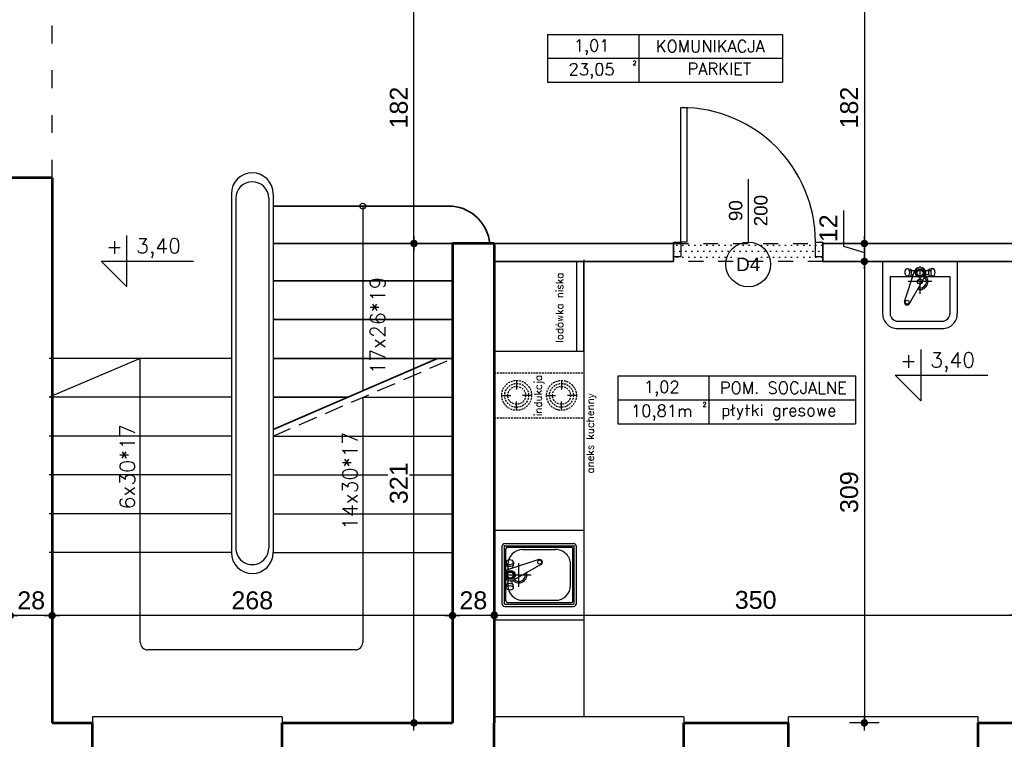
# Model space of a CAD drawing. Header units: millimetres. Extents: x 11979 to 23691, y 12825 to 41978.
# Tile 154 of 256: x 20692 to 21351, y 35615 to 36097. Entities that reach past the tile are written whole.
import ezdxf
from ezdxf.enums import TextEntityAlignment as Align

# ---------------------------------------------------------------- set-up
doc = ezdxf.new("R2010")
doc.units = ezdxf.units.MM
for name, pattern in [('4002', [2, 1, -1]), ('ACAD_ISO03W100', [30, 12, -18]), ('DASHED', [19.049999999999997, 12.7, -6.35]), ('HIDDEN', [0.375, 0.25, -0.125])]:
    doc.linetypes.add(name, pattern=pattern)
for name, color, linetype in [('-LI-WIDOK', 2, 'Continuous'), ('-MEBLE', 1, 'Continuous'), ('-TABELKA', 2, 'Continuous'), ('-WYMIAR', 8, 'Continuous'), ('_drzwi łuk', 1, 'Continuous'), ('_PROJEKTOWANE', 5, 'Continuous'), ('drzwi łuk', 1, 'Continuous'), ('PROJEKTOWANE', 5, 'Continuous')]:
    doc.layers.add(name, color=color, linetype=linetype)
for name, color, linetype, lineweight in [('-ŚCIANY DZIAŁOWE', 3, 'Continuous', 35), ('-ŚCIANY NOŚNE', 4, 'Continuous', 53), ('CIENKA - OPISY', 2, 'Continuous', 25)]:
    doc.layers.add(name, color=color, linetype=linetype, lineweight=lineweight)
doc.layers.add('DO USU', color=7, linetype='Continuous', true_color=0x969696)
doc.styles.add('ARIAL', font='arial.ttf', dxfattribs={"height": 0.5})
doc.styles.add('SIMPLEX', font='simplex')
doc.styles.get("Standard").update_dxf_attribs({"font": 'arial.ttf'})
doc.dimstyles.new('CZA-KROPKA-50', dxfattribs={"dimtxt": 12, "dimasz": 1, "dimexe": 2, "dimexo": 25, "dimgap": 4, "dimtad": 1, "dimdec": 1, "dimrnd": 0.5, "dimzin": 9, "dimdsep": 46, "dimtxsty": 'Standard', "dimblk": 'CZA-KROPKA', "dimblk1": 'CZA-KROPKA', "dimblk2": 'CZA-KROPKA', "dimsah": 1, "dimcen": -20, "dimse1": 1, "dimse2": 1, "dimclrd": 8, "dimclre": 8, "dimclrt": 9, "dimadec": 0, "dimazin": 0, "dimtfac": 1, "dimtdec": 1, "dimtmove": 1, "dimatfit": 3, "dimldrblk": 'CZA-KROPKA', "dimfxl": 1, "dimtolj": 1, "dimtzin": 9, "dimarcsym": 0})

# ---------------------------------------------------------------- blocks, each defined once
blk = doc.blocks.new('CZA-KROPKA')
at = {"layer": '-WYMIAR', "linetype": 'ByBlock'}
for p, q in [((0, 10), (0, -10)), ((5, 0), (-5, 0))]:
    blk.add_line(p, q, dxfattribs=at)
at = {"layer": '-WYMIAR', "linetype": 'ByBlock', "const_width": 2.5}
blk.add_lwpolyline([(-1.25, 0, 1), (1.25, 0, 1)], format="xyb", close=True, dxfattribs=at)
blk = doc.blocks.new('*D1274')
at = {"layer": 'Defpoints', "color": 0}
for p in [(20981.73210588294, 35697.69469921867), (21009.732105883, 35627.84281669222), (20981.73210588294, 35625.84281669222)]:
    blk.add_point(p, dxfattribs=at)
at = {"layer": 'PROJEKTOWANE', "color": 8, "lineweight": -2}
blk.add_line((21008.732105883, 35697.69469921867), (20982.73210588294, 35697.69469921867), dxfattribs=at)
at = {"layer": 'PROJEKTOWANE', "color": 8, "lineweight": -2, "rotation": 180}
blk.add_blockref('CZA-KROPKA', (20981.73210588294, 35697.69469921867), dxfattribs=at)
at = {"layer": 'PROJEKTOWANE', "color": 8, "lineweight": -2}
blk.add_blockref('CZA-KROPKA', (21009.732105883, 35697.69469921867), dxfattribs=at)
at = {"layer": 'PROJEKTOWANE', "color": 9, "insert": (20995.73210588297, 35707.82157507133), "char_height": 12, "attachment_point": 5, "bg_fill": 3, "box_fill_scale": 1.1, "bg_fill_color": 257, "bg_fill_transparency": 0}
blk.add_mtext('\\A1;28', dxfattribs=at)
blk = doc.blocks.new('*D1275')
at = {"layer": 'Defpoints', "color": 0}
for p in [(20713.73210588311, 35697.69469921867), (20713.73210588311, 35625.84281669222), (20981.73210588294, 35625.84281669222)]:
    blk.add_point(p, dxfattribs=at)
at = {"layer": 'PROJEKTOWANE', "color": 8, "lineweight": -2}
blk.add_line((20980.73210588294, 35697.69469921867), (20714.73210588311, 35697.69469921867), dxfattribs=at)
at = {"layer": 'PROJEKTOWANE', "color": 8, "lineweight": -2, "rotation": 180}
blk.add_blockref('CZA-KROPKA', (20713.73210588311, 35697.69469921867), dxfattribs=at)
at = {"layer": 'PROJEKTOWANE', "color": 8, "lineweight": -2}
blk.add_blockref('CZA-KROPKA', (20981.73210588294, 35697.69469921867), dxfattribs=at)
at = {"layer": 'PROJEKTOWANE', "color": 9, "insert": (20847.73210588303, 35707.82157507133), "char_height": 12, "attachment_point": 5, "bg_fill": 3, "box_fill_scale": 1.1, "bg_fill_color": 257, "bg_fill_transparency": 0}
blk.add_mtext('\\A1;268', dxfattribs=at)
blk = doc.blocks.new('*D1276')
at = {"layer": 'Defpoints', "color": 0}
for p in [(20685.73210588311, 35697.69469921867), (20685.73210588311, 35625.84281669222), (20713.73210588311, 35625.84281669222)]:
    blk.add_point(p, dxfattribs=at)
at = {"layer": 'PROJEKTOWANE', "color": 8, "lineweight": -2}
blk.add_line((20712.73210588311, 35697.69469921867), (20686.73210588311, 35697.69469921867), dxfattribs=at)
at = {"layer": 'PROJEKTOWANE', "color": 8, "lineweight": -2, "rotation": 180}
blk.add_blockref('CZA-KROPKA', (20685.73210588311, 35697.69469921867), dxfattribs=at)
at = {"layer": 'PROJEKTOWANE', "color": 8, "lineweight": -2}
blk.add_blockref('CZA-KROPKA', (20713.73210588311, 35697.69469921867), dxfattribs=at)
at = {"layer": 'PROJEKTOWANE', "color": 9, "insert": (20699.73210588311, 35707.82157507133), "char_height": 12, "attachment_point": 5, "bg_fill": 3, "box_fill_scale": 1.1, "bg_fill_color": 257, "bg_fill_transparency": 0}
blk.add_mtext('\\A1;28', dxfattribs=at)
blk = doc.blocks.new('*D1277')
at = {"layer": 'Defpoints', "color": 0}
for p in [(20955.99092051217, 35946.84281669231), (20981.73210588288, 35946.84281669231), (20981.73210588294, 35625.84281669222)]:
    blk.add_point(p, dxfattribs=at)
at = {"layer": 'PROJEKTOWANE', "color": 8, "lineweight": -2}
blk.add_line((20955.99092051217, 35626.84281669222), (20955.99092051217, 35945.84281669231), dxfattribs=at)
for p, rotation in [((20955.99092051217, 35946.84281669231), 90), ((20955.99092051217, 35625.84281669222), 270)]:
    blk.add_blockref('CZA-KROPKA', p, dxfattribs=dict(at, rotation=rotation))
at = {"layer": 'PROJEKTOWANE', "color": 9, "insert": (20945.85995189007, 35786.34281669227), "char_height": 12, "attachment_point": 5, "rotation": 90, "bg_fill": 3, "box_fill_scale": 1.1, "bg_fill_color": 257, "bg_fill_transparency": 0}
blk.add_mtext('\\A1;321', dxfattribs=at)
blk = doc.blocks.new('*D1278')
at = {"layer": 'Defpoints', "color": 0}
for p in [(20955.99092051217, 36128.84281669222), (20999.52652840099, 36128.84281669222), (20981.73210588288, 35946.84281669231)]:
    blk.add_point(p, dxfattribs=at)
at = {"layer": 'PROJEKTOWANE', "color": 8, "lineweight": -2}
blk.add_line((20955.99092051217, 35947.84281669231), (20955.99092051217, 36127.84281669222), dxfattribs=at)
for p, rotation in [((20955.99092051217, 36128.84281669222), 90), ((20955.99092051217, 35946.84281669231), 270)]:
    blk.add_blockref('CZA-KROPKA', p, dxfattribs=dict(at, rotation=rotation))
at = {"layer": 'PROJEKTOWANE', "color": 9, "insert": (20945.86404465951, 36037.84281669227), "char_height": 12, "attachment_point": 5, "rotation": 90, "bg_fill": 3, "box_fill_scale": 1.1, "bg_fill_color": 257, "bg_fill_transparency": 0}
blk.add_mtext('\\A1;182', dxfattribs=at)
blk = doc.blocks.new('*D1606')
at = {"layer": '_PROJEKTOWANE', "color": 8, "lineweight": -2}
blk.add_line((21010.73210588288, 35698.00160839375), (21358.73210588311, 35698.00160839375), dxfattribs=at)
at = {"layer": 'Defpoints', "color": 0}
for p in [(21009.73210588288, 35786.34281669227), (21359.73210588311, 35786.34281669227), (21359.73210588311, 35698.00160839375)]:
    blk.add_point(p, dxfattribs=at)
at = {"layer": '_PROJEKTOWANE', "color": 8, "lineweight": -2, "rotation": 180}
blk.add_blockref('CZA-KROPKA', (21009.73210588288, 35698.00160839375), dxfattribs=at)
at = {"layer": '_PROJEKTOWANE', "color": 8, "lineweight": -2}
blk.add_blockref('CZA-KROPKA', (21359.73210588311, 35698.00160839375), dxfattribs=at)
at = {"layer": '_PROJEKTOWANE', "color": 9, "insert": (21184.732105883, 35708.13257701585), "char_height": 12, "attachment_point": 5}
blk.add_mtext('\\A1;350', dxfattribs=at)
blk = doc.blocks.new('*D1620')
at = {"layer": '_PROJEKTOWANE', "color": 8, "lineweight": -2}
blk.add_line((21257.4949435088, 36127.84281669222), (21257.4949435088, 35947.84281669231), dxfattribs=at)
at = {"layer": 'Defpoints', "color": 0}
for p in [(21285.11252068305, 36128.84281669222), (21257.4949435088, 35946.84281669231), (21313.53166342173, 35946.84281669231)]:
    blk.add_point(p, dxfattribs=at)
at = {"layer": '_PROJEKTOWANE', "color": 8, "lineweight": -2}
for p, rotation in [((21257.4949435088, 36128.84281669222), 90), ((21257.4949435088, 35946.84281669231), 270)]:
    blk.add_blockref('CZA-KROPKA', p, dxfattribs=dict(at, rotation=rotation))
at = {"layer": '_PROJEKTOWANE', "color": 9, "insert": (21247.36806765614, 36037.84281669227), "char_height": 12, "attachment_point": 5, "rotation": 90}
blk.add_mtext('\\A1;182', dxfattribs=at)
blk = doc.blocks.new('*D1621')
at = {"layer": '_PROJEKTOWANE', "color": 8, "lineweight": -2}
for p, q in [((21243.47038689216, 35968.98743102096), (21243.47038689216, 35945.05018681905)), ((21243.47038689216, 35945.05018681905), (21257.4949435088, 35940.8428166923)), ((21257.4949435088, 35945.84281669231), (21257.4949435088, 35935.84281669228))]:
    blk.add_line(p, q, dxfattribs=at)
at = {"layer": 'Defpoints', "color": 0}
for p in [(21313.53166342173, 35946.84281669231), (21257.4949435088, 35934.84281669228), (21314.95262055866, 35934.84281669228)]:
    blk.add_point(p, dxfattribs=at)
at = {"layer": '_PROJEKTOWANE', "color": 8, "lineweight": -2}
for p, rotation in [((21257.4949435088, 35946.84281669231), 90), ((21257.4949435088, 35934.84281669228), 270)]:
    blk.add_blockref('CZA-KROPKA', p, dxfattribs=dict(at, rotation=rotation))
at = {"layer": '_PROJEKTOWANE', "color": 9, "insert": (21233.44583027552, 35957.01880892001), "char_height": 12, "attachment_point": 5, "rotation": 90}
blk.add_mtext('\\A1;12', dxfattribs=at)
blk = doc.blocks.new('*D1622')
at = {"layer": '_PROJEKTOWANE', "color": 8, "lineweight": -2}
blk.add_line((21257.4949435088, 35933.84281669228), (21257.4949435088, 35626.84281669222), dxfattribs=at)
at = {"layer": 'Defpoints', "color": 0}
for p in [(21314.95262055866, 35934.84281669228), (21257.4949435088, 35625.84281669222), (21347.63463470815, 35625.84281669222)]:
    blk.add_point(p, dxfattribs=at)
at = {"layer": '_PROJEKTOWANE', "color": 8, "lineweight": -2}
for p, rotation in [((21257.4949435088, 35934.84281669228), 90), ((21257.4949435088, 35625.84281669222), 270)]:
    blk.add_blockref('CZA-KROPKA', p, dxfattribs=dict(at, rotation=rotation))
at = {"layer": '_PROJEKTOWANE', "color": 9, "insert": (21247.3639748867, 35780.34281669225), "char_height": 12, "attachment_point": 5, "rotation": 90}
blk.add_mtext('\\A1;309', dxfattribs=at)
blk = doc.blocks.new('3rtrwtrwt')
at = {"layer": 'PROJEKTOWANE'}
for p, q in [((13335.01856566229, 21658.70791947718), (13335.01860370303, 21708.70791947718)), ((13335.01860370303, 21708.70791947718), (13370.0098812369, 21708.70789285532)), ((13345.01856946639, 21663.70791186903), (13345.01859989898, 21703.70791186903)), ((13345.01859989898, 21703.70791186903), (13370.02476761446, 21703.70789284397)), ((13375.01857327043, 21668.70789284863), (13375.01859609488, 21698.70789284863)), ((13380.01857327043, 21668.70788904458), (13380.01859609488, 21698.70788904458)), ((13339.85727544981, 21692.36137324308), (13340.13095104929, 21690.03173058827)), ((13339.85727544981, 21692.36137324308), (13340.06113193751, 21691.76832568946)), ((13340.74513679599, 21689.77845814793), (13341.52786340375, 21687.50139497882)), ((13341.04166415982, 21687.29688968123), (13341.04166415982, 21690.70790921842)), ((13344.25734880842, 21689.88865896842), (13343.71612247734, 21687.60872523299)), ((13344.84433870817, 21692.36137324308), (13344.59871924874, 21690.04615688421)), ((13344.84433870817, 21692.36137324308), (13344.74499171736, 21691.942870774)), ((13363.26947157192, 21676.73000326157), (13344.78245324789, 21687.18350104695)), ((13348.50243919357, 21691.66639757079), (13348.50243919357, 21675.74942086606)), ((13340.25478980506, 21683.70790921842), (13356.75008858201, 21683.70790921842)), ((13340.74513679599, 21677.78098053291), (13341.52786340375, 21680.05804370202)), ((13341.04166415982, 21676.70790921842), (13341.04166415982, 21680.26254899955)), ((13361.81320852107, 21673.42719348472), (13341.62642206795, 21680.0256111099)), ((13339.85727544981, 21675.19806543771), (13340.13095104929, 21677.52770809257)), ((13339.85727544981, 21675.19806543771), (13340.06113193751, 21675.79111299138)), ((13344.25734880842, 21677.67077971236), (13343.87263594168, 21679.29139532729)), ((13344.84433870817, 21675.19806543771), (13344.59871924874, 21677.51328179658)), ((13344.84433870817, 21675.19806543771), (13344.74499171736, 21675.61656790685)), ((13345.01856946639, 21663.70791186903), (13370.01856946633, 21663.70789284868)), ((13335.01856566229, 21658.70791947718), (13370.01856566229, 21658.70789284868))]:
    blk.add_line(p, q, dxfattribs=at)
for centre, radius in [((13342.80716675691, 21683.77971934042), 3.083807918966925), ((13342.80716675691, 21683.77971934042), 2.428432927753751), ((13342.80716675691, 21683.77971934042), 2.014860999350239), ((13348.50243919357, 21683.70790921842), 1.684676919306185), ((13362.35803040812, 21675.15942260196), 1.296016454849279)]:
    blk.add_circle(centre, radius, dxfattribs=at)
for centre, radius, start, end in [((13370.01859609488, 21698.70789665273), 10, 359.9999564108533, 90.04993227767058), ((13370.01859609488, 21698.70789665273), 5, 359.9999564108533, 90.07063317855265), ((13342.80716675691, 21683.77971934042), 3.935414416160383, 59.87250032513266, 252.5405598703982), ((13348.50243919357, 21683.70790921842), 5.370567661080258, 343.3638598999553, 137.6641004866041), ((13348.50243919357, 21683.70790921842), 4.370567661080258, 346.3736731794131, 134.6542872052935), ((13362.35803040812, 21675.15942260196), 1.815887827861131, 252.5405598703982, 59.87250032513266), ((13370.01857327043, 21668.70789665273), 10, 269.9999564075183, 359.9999564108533), ((13370.01857327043, 21668.70789665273), 5, 269.9999564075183, 359.9999564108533)]:
    blk.add_arc(centre, radius, start, end, dxfattribs=at)
at = {"layer": 'PROJEKTOWANE', "extrusion": (0, 0, -1)}
blk.add_ellipse((13342.35080707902, 21692.36137324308), major_axis=(2.493531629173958, 9.793006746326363e-12), ratio=0.6005755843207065, start_param=3.141592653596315, end_param=9.424777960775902, dxfattribs=at)
at = {"layer": 'PROJEKTOWANE'}
blk.add_ellipse((13342.35080707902, 21675.19806543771), major_axis=(-2.493531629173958, 9.739853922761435e-12), ratio=0.6005755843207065, dxfattribs=at)
for points in [[(13344.59871924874, 21690.04615688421), (13344.57687269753, 21690.01986136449), (13344.2889015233, 21689.89020944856), (13343.44097413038, 21689.60469634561), (13342.89589060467, 21689.53048569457), (13341.80572355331, 21689.53048569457), (13341.26064002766, 21689.60469634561), (13340.41271263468, 21689.89020944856), (13340.39841705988, 21689.86598763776), (13340.13095104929, 21690.03173058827)], [(13344.59871924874, 21677.51328179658), (13344.57687269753, 21677.53957731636), (13344.2889015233, 21677.66922923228), (13343.44097413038, 21677.95474233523), (13342.89589060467, 21678.02895298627), (13341.80572355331, 21678.02895298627), (13341.26064002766, 21677.95474233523), (13340.41271263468, 21677.66922923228), (13340.39841705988, 21677.69345104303), (13340.13095104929, 21677.52770809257)]]:
    blk.add_open_spline(points, degree=3, knots=[3.912088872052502, 3.912088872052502, 3.912088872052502, 3.912088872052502, 4.1887902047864, 4.1887902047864, 4.7123889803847, 4.7123889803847, 5.235987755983, 5.235987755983, 5.512689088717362, 5.512689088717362, 5.512689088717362, 5.512689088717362], dxfattribs=at)
blk = doc.blocks.new('*D1700')
at = {"layer": '-WYMIAR', "color": 8, "lineweight": -2}
blk.add_line((19668.73210588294, 35434.84281669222), (21847.73210588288, 35434.84281669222), dxfattribs=at)
at = {"layer": 'Defpoints', "color": 0}
for p in [(19667.73210588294, 35908.84281669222), (21848.73210588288, 35908.84281669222), (21848.73210588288, 35434.84281669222)]:
    blk.add_point(p, dxfattribs=at)
at = {"layer": '-WYMIAR', "color": 8, "lineweight": -2, "rotation": 180}
blk.add_blockref('CZA-KROPKA', (19667.73210588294, 35434.84281669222), dxfattribs=at)
at = {"layer": '-WYMIAR', "color": 8, "lineweight": -2}
blk.add_blockref('CZA-KROPKA', (21848.73210588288, 35434.84281669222), dxfattribs=at)
at = {"layer": '-WYMIAR', "color": 9, "insert": (20758.23210588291, 35444.96969254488), "char_height": 12, "attachment_point": 5, "bg_fill": 3, "box_fill_scale": 1.1, "bg_fill_color": 257, "bg_fill_transparency": 0}
blk.add_mtext('\\A1;2181', dxfattribs=at)
blk = doc.blocks.new('*D1708')
at = {"layer": '-WYMIAR', "color": 8, "lineweight": -2}
blk.add_line((21998.73210588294, 35585.84281669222), (21998.73210588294, 37005.84281669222), dxfattribs=at)
at = {"layer": 'Defpoints', "color": 0}
for p in [(20724.73210588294, 37006.84281669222), (21998.73210588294, 37006.84281669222), (21848.73210588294, 35584.84281669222)]:
    blk.add_point(p, dxfattribs=at)
at = {"layer": '-WYMIAR', "color": 8, "lineweight": -2}
for p, rotation in [((21998.73210588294, 37006.84281669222), 90), ((21998.73210588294, 35584.84281669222), 270)]:
    blk.add_blockref('CZA-KROPKA', p, dxfattribs=dict(at, rotation=rotation))
at = {"layer": '-WYMIAR', "color": 9, "insert": (21988.7075492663, 36295.84281669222), "char_height": 12, "attachment_point": 5, "rotation": 90, "bg_fill": 3, "box_fill_scale": 1.1, "bg_fill_color": 257, "bg_fill_transparency": 0}
blk.add_mtext('\\A1;1422', dxfattribs=at)

msp = doc.modelspace()

# ---------------------------------------------------------------- hatches: boundary and pattern name
at = {"layer": 'DO USU', "linetype": '4002', "ltscale": 10}
h = msp.add_hatch(dxfattribs=at)
h.set_pattern_fill('DOTS', color=256, scale=2.55)
h.set_pattern_definition([(0, (7657.696505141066, 14284.16443598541), (2.0240625, 4.048125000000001), [0, -4.048125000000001])])
h.paths.add_polyline_path([(21129.73210588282, 35946.84281669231), (21129.73210588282, 35934.84281669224), (21229.73210588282, 35934.84281669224), (21229.73210588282, 35946.84281669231)])

# ---------------------------------------------------------------- linework, layer by layer
at = {"layer": '-LI-WIDOK'}
for p, q in [((20833.73210587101, 35869.84281669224), (20711.73210588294, 35869.84281669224)), ((20833.73210587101, 35843.84281669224), (20711.73210588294, 35843.84281669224)), ((20833.73210587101, 35817.84281669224), (20711.73210588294, 35817.84281669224)), ((20833.73210587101, 35791.84281669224), (20711.73210588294, 35791.84281669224)), ((20833.73210587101, 35765.84281669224), (20711.73210588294, 35765.84281669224)), ((20833.73210587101, 35739.84281669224), (20711.73210588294, 35739.84281669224)), ((20867.73210588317, 35629.84281669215), (20740.73210588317, 35629.84281669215)), ((20740.73210588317, 35629.84281669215), (20740.73210588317, 35625.84281669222)), ((20867.73210588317, 35629.84281669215), (20867.73210588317, 35625.84281669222)), ((21136.732105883, 35629.84281669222), (21009.732105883, 35629.84281669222)), ((21009.732105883, 35629.84281669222), (21009.732105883, 35625.84281669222)), ((21136.732105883, 35629.84281669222), (21136.732105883, 35625.84281669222)), ((21333.732105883, 35629.84281669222), (21206.732105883, 35629.84281669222)), ((21206.732105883, 35625.84281669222), (21206.732105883, 35629.84281669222)), ((21333.732105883, 35625.84281669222), (21333.732105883, 35629.84281669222))]:
    msp.add_line(p, q, dxfattribs=at)
at = {"layer": '-MEBLE'}
for p, q in [((20763.61388166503, 35952.26284298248), (20763.61388166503, 35917.97712898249)), ((20746.47102466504, 35935.11998598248), (20808.46411359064, 35935.11998598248)), ((20746.47102466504, 35935.11998598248), (20763.61388166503, 35917.97712898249)), ((21295.20739123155, 35875.86775378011), (21295.20739123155, 35841.58203978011)), ((21278.06453423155, 35858.72489678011), (21340.05762315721, 35858.72489678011)), ((21278.06453423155, 35858.72489678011), (21295.20739123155, 35841.58203978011))]:
    msp.add_line(p, q, dxfattribs=at)
at = {"layer": '-TABELKA'}
for p, q in [((20833.73210587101, 35980.17339788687), (20833.73210587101, 35739.84281669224)), ((20836.7321058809, 35977.17339788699), (20836.73210587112, 35742.84281669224)), ((20858.73210588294, 35977.17339788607), (20858.73210588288, 35742.84281669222)), ((20861.73210588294, 35980.17339788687), (20861.73210588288, 35817.84281669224)), ((20861.73210588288, 35817.84281669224), (20861.73210588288, 35739.84281669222))]:
    msp.add_line(p, q, dxfattribs=at)
for centre, radius, start, end in [((20847.732105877, 35980.17339788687), 14.00000000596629, 0, 180), ((20847.73210588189, 35977.17339788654), 11.00000000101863, 359.9999999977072, 179.9999999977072), ((20847.732105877, 35739.84281669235), 14.00000000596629, 180, 0), ((20847.73210588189, 35742.84281669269), 11.00000000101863, 180.0000000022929, 2.501289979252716e-09)]:
    msp.add_arc(centre, radius, start, end, dxfattribs=at)
at = {"layer": '-ŚCIANY DZIAŁOWE'}
for p, q in [((20861.73210588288, 35971.84281669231), (20981.73210588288, 35971.84281669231)), ((20861.73210588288, 35946.84281669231), (20981.73210588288, 35946.84281669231)), ((21006.73210588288, 35946.84281669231), (21129.73210588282, 35946.84281669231)), ((21129.73210588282, 35946.84281669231), (21129.73210588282, 35934.84281669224)), ((21229.73210588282, 35946.84281669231), (21359.73210588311, 35946.84281669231)), ((21229.73210588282, 35946.84281669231), (21229.73210588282, 35934.84281669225)), ((21009.73210588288, 35934.84281669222), (21129.73210588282, 35934.84281669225)), ((21229.73210588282, 35934.84281669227), (21359.73210588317, 35934.84281669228)), ((20861.73210588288, 35921.84281669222), (20981.73210588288, 35921.84281669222)), ((20861.73210588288, 35895.84281669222), (20981.73210588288, 35895.84281669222)), ((20861.73210588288, 35869.84281669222), (20971.67193189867, 35869.84281669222)), ((20861.73210588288, 35822.20222541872), (20971.67193189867, 35869.84281669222)), ((20971.67193189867, 35869.84281669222), (20981.73210588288, 35869.84281669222)), ((20861.73210588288, 35843.84281669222), (20911.67193189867, 35843.84281669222))]:
    msp.add_line(p, q, dxfattribs=at)
msp.add_arc((20978.98743727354, 35944.09814808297), 27.88009759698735, 5.649659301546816, 84.3503406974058, dxfattribs=at)
at = {"layer": '-ŚCIANY NOŚNE'}
for p, q in [((20713.73210588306, 35990.84281669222), (20680.03210588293, 35990.84281669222)), ((20713.73210588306, 35990.84281669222), (20713.73210588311, 35625.84281669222)), ((20981.73210588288, 35946.84281669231), (20981.73210588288, 35625.84281669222)), ((21009.73210588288, 35946.84281669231), (20981.73210588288, 35946.84281669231)), ((21009.73210588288, 35946.84281669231), (21009.73210588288, 35625.84281669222)), ((20713.73210588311, 35625.84281669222), (20740.73210588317, 35625.84281669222)), ((20740.73210588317, 35584.84281669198), (20740.73210588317, 35625.84281669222)), ((20867.73210588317, 35625.84281669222), (20981.73210588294, 35625.84281669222)), ((20867.73210588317, 35584.84281669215), (20867.73210588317, 35625.84281669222)), ((21009.732105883, 35584.84281669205), (21009.732105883, 35625.84281669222)), ((21136.732105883, 35584.8428166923), (21136.732105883, 35625.84281669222)), ((21136.732105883, 35625.84281669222), (21206.732105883, 35625.84281669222)), ((21206.732105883, 35584.84281669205), (21206.732105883, 35625.84281669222)), ((21333.732105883, 35584.8428166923), (21333.732105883, 35625.84281669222)), ((21333.732105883, 35625.84281669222), (21403.732105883, 35625.84281669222))]:
    msp.add_line(p, q, dxfattribs=at)
at = {"layer": '_drzwi łuk', "linetype": 'ACAD_ISO03W100'}
msp.add_line((20713.73210588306, 35990.84281669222), (20713.73210588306, 36100.84281669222), dxfattribs=at)
at = {"layer": '_drzwi łuk'}
for p, q in [((20921.73210588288, 35971.84281669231), (20921.73210588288, 35848.20222541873)), ((20772.732105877, 35869.84281669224), (20711.73210588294, 35843.84281669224)), ((20772.732105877, 35679.73138423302), (20772.732105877, 35869.84281669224)), ((20921.73210588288, 35843.84281669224), (20921.73210588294, 35679.73138423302)), ((20921.73210588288, 35843.84281669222), (20981.73210588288, 35843.84281669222)), ((20861.73210588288, 35817.84281669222), (20981.73210588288, 35817.84281669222)), ((20861.73210588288, 35791.84281669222), (20981.73210588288, 35791.84281669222)), ((20861.73210588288, 35765.84281669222), (20981.73210588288, 35765.84281669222)), ((20861.73210588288, 35739.84281669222), (20981.73210588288, 35739.84281669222)), ((20916.73210588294, 35674.73138423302), (20777.732105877, 35674.73138423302))]:
    msp.add_line(p, q, dxfattribs=at)
at = {"layer": '_drzwi łuk', "linetype": 'DASHED'}
msp.add_line((20861.73210588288, 35817.84281669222), (20981.73210588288, 35869.84281669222), dxfattribs=at)
at = {"layer": '_drzwi łuk'}
msp.add_circle((20921.73210588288, 35971.84281669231), 2, dxfattribs=at)
for centre, start, end in [((20777.732105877, 35679.73138423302), 180, 270), ((20916.73210588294, 35679.73138423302), 270, 0)]:
    msp.add_arc(centre, 5, start, end, dxfattribs=at)
at = {"layer": 'DO USU', "linetype": '4002', "ltscale": 10}
for p, q in [((21129.73210588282, 35946.84281669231), (21229.73210588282, 35946.84281669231)), ((21229.73210588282, 35934.84281669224), (21129.73210588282, 35934.84281669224))]:
    msp.add_line(p, q, dxfattribs=at)
at = {"layer": 'drzwi łuk', "ltscale": 0.5}
for p, q in [((21045.45904822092, 36086.83688568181), (21202.65192022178, 36086.83688568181)), ((21045.45904822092, 36086.83688568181), (21045.45904822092, 36054.83688568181)), ((21106.52738684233, 36086.83688568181), (21106.52738684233, 36054.83688568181)), ((21202.65192022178, 36086.83688568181), (21202.65192022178, 36054.83688568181)), ((21045.45904822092, 36070.83688568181), (21202.65192022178, 36070.83688568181)), ((21045.45904822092, 36054.83688568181), (21202.65192022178, 36054.83688568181)), ((21092.37375746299, 35858.17538812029), (21251.56662946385, 35858.17538812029)), ((21092.37375746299, 35858.17538812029), (21092.37375746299, 35826.17538812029)), ((21153.4420960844, 35858.17538812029), (21153.4420960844, 35826.17538812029)), ((21251.56662946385, 35858.17538812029), (21251.56662946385, 35826.17538812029)), ((21092.37375746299, 35842.17538812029), (21251.56662946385, 35842.17538812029)), ((21092.37375746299, 35826.17538812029), (21251.56662946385, 35826.17538812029))]:
    msp.add_line(p, q, dxfattribs=at)
at = {"layer": 'PROJEKTOWANE'}
for p, q in [((21179.73210588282, 35989.84281669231), (21179.73210588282, 35947.84281669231)), ((21069.73210588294, 35935.99281669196), (21069.73210588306, 35694.84281669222)), ((21069.73210588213, 35934.84281669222), (21069.73210588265, 35629.84281669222)), ((21009.73210588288, 35874.84281669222), (21069.73210588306, 35874.84281669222)), ((21024.73210588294, 35855.13031669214), (21024.73210588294, 35849.13031669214)), ((21054.73210588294, 35855.13031669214), (21054.73210588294, 35849.13031669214)), ((21014.73210588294, 35845.13031669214), (21020.73210588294, 35845.13031669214)), ((21034.73210588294, 35845.13031669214), (21028.73210588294, 35845.13031669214)), ((21044.73210588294, 35845.13031669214), (21050.73210588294, 35845.13031669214)), ((21064.73210588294, 35845.13031669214), (21058.73210588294, 35845.13031669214)), ((21024.73210588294, 35835.13031669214), (21024.73210588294, 35841.13031669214)), ((21054.73210588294, 35835.13031669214), (21054.73210588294, 35841.13031669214)), ((21009.73210588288, 35754.84281669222), (21069.73210588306, 35754.84281669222)), ((21016.7934359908, 35745.9452854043), (21062.7934359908, 35745.9452854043)), ((21016.7934359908, 35744.4452854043), (21062.7934359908, 35744.4452854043)), ((21017.2934359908, 35741.25933504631), (21017.2934359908, 35727.03454371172)), ((21018.23877761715, 35743.4452854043), (21061.2934359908, 35743.4452854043)), ((21028.7934359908, 35741.9099978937), (21050.48288613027, 35741.90517466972)), ((21062.2934359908, 35707.3747103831), (21062.2934359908, 35742.4452854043)), ((21063.2934359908, 35705.8747103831), (21063.2934359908, 35743.9452854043)), ((21064.7934359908, 35705.8747103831), (21064.7934359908, 35743.9452854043)), ((21017.60904728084, 35733.41984167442), (21017.81290376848, 35732.82679412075)), ((21017.60904728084, 35733.41984167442), (21017.88272288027, 35731.09019901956)), ((21039.56498035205, 35735.19071362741), (21019.37819389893, 35728.59229600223)), ((21022.59611053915, 35733.41984167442), (21022.35049107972, 35731.10462531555)), ((21022.59611053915, 35733.41984167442), (21022.49676354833, 35733.00133920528)), ((21026.25421102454, 35716.95150954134), (21026.25421102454, 35732.86848624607)), ((21018.49690862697, 35730.83692657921), (21019.27963523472, 35728.5598634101)), ((21018.7934359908, 35731.9099978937), (21018.7934359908, 35728.35535811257)), ((21022.00912063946, 35730.94712739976), (21021.62440777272, 35729.32651178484)), ((21041.02124340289, 35731.88790385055), (21022.53422507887, 35721.43440606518)), ((21060.7934359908, 35717.9099978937), (21060.7934359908, 35731.9099978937)), ((21018.0065616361, 35724.9099978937), (21034.50186041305, 35724.9099978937)), ((21018.49690862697, 35718.83944896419), (21019.27963523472, 35721.1165121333)), ((21018.7934359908, 35721.32101743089), (21018.7934359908, 35717.9099978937)), ((21022.00912063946, 35718.7292481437), (21021.46789430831, 35721.00918187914)), ((21022.59611053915, 35716.25653386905), (21022.35049107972, 35718.57175022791)), ((21022.59611053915, 35716.25653386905), (21022.49676354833, 35716.67503633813)), ((21018.23877761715, 35706.3747103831), (21061.2934359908, 35706.3747103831)), ((21028.7934359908, 35707.9099978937), (21050.48288613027, 35707.91482111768)), ((21028.7934359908, 35707.9099978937), (21050.7934359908, 35707.9099978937))]:
    msp.add_line(p, q, dxfattribs=at)
at = {"layer": 'PROJEKTOWANE', "linetype": 'HIDDEN', "ltscale": 5}
for p, q in [((21009.73210588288, 35860.13031669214), (21069.73210588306, 35860.13031669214)), ((21009.73210588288, 35830.13031669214), (21069.73210588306, 35830.13031669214))]:
    msp.add_line(p, q, dxfattribs=at)
at = {"layer": 'PROJEKTOWANE'}
for points in [[(21134.73210588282, 35937.84281669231), (21129.73210588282, 35937.84281669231), (21129.73210588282, 35947.84281669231), (21134.73210588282, 35947.84281669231)], [(21229.73210588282, 35937.84281669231), (21224.73210588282, 35937.84281669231), (21224.73210588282, 35947.84281669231), (21229.73210588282, 35947.84281669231)], [(21064.732105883, 35934.84281669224), (21064.732105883, 35874.84281669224), (21069.732105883, 35874.84281669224), (21069.732105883, 35934.84281669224)]]:
    msp.add_lwpolyline(points, close=True, dxfattribs=at)
at = {"layer": 'PROJEKTOWANE', "linetype": 'HIDDEN', "ltscale": 5}
for centre, radius in [((21024.73210588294, 35845.13031669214), 10), ((21024.73210588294, 35845.13031669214), 8), ((21024.73210588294, 35845.13031669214), 6), ((21054.73210588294, 35845.13031669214), 10), ((21054.73210588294, 35845.13031669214), 8), ((21054.73210588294, 35845.13031669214), 6)]:
    msp.add_circle(centre, radius, dxfattribs=at)
at = {"layer": 'PROJEKTOWANE'}
for centre, radius in [((21040.10980223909, 35733.45848451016), 1.296016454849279), ((21020.55893858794, 35724.8381877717), 3.083807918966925), ((21020.55893858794, 35724.8381877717), 2.428432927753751), ((21020.55893858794, 35724.8381877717), 2.014860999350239)]:
    msp.add_circle(centre, radius, dxfattribs=at)
for centre, radius, start, end in [((21016.7934359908, 35743.9452854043), 2, 90, 180), ((21062.7934359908, 35743.9452854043), 2, 0, 90), ((21016.7934359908, 35743.9452854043), 0.5, 90, 180), ((21020.2934359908, 35741.25933504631), 3, 133.2266521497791, 180), ((21028.7934359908, 35731.9099978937), 10, 90, 180), ((21050.7934359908, 35731.9099978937), 10, 0, 91.77960575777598), ((21061.2934359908, 35742.4452854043), 1, 0, 90), ((21062.7934359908, 35743.9452854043), 0.5, 0, 90), ((21040.10980223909, 35733.45848451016), 1.815887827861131, 300.1274996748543, 107.4594401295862), ((21020.55893858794, 35724.8381877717), 3.935414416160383, 107.4594401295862, 300.1274996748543), ((21026.25421102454, 35724.9099978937), 5.370567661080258, 222.3358995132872, 16.63614009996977), ((21026.25421102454, 35724.9099978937), 4.370567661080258, 225.3457127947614, 13.62632682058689), ((21028.7934359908, 35717.9099978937), 10, 180, 270), ((21050.7934359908, 35717.9099978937), 10, 270, 0), ((21061.2934359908, 35707.3747103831), 1, 270, 0), ((21062.7934359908, 35705.8747103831), 2, 270, 0), ((21062.7934359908, 35705.8747103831), 0.5, 270, 0)]:
    msp.add_arc(centre, radius, start, end, dxfattribs=at)
at = {"layer": 'PROJEKTOWANE', "extrusion": (0, 0, -1)}
msp.add_ellipse((21020.10257890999, 35733.41984167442), major_axis=(-2.493531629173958, -9.738937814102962e-12), ratio=0.6005755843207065, dxfattribs=at)
at = {"layer": 'PROJEKTOWANE'}
msp.add_open_spline([(21022.35049107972, 35731.10462531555), (21022.32864452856, 35731.07832979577), (21022.04067335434, 35730.94867787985), (21021.19274596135, 35730.6631647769), (21020.6476624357, 35730.58895412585), (21019.55749538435, 35730.58895412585), (21019.01241185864, 35730.6631647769), (21018.16448446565, 35730.94867787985), (21018.15018889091, 35730.9244560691), (21017.88272288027, 35731.09019901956)], degree=3, knots=[3.912088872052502, 3.912088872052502, 3.912088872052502, 3.912088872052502, 4.1887902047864, 4.1887902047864, 4.7123889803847, 4.7123889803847, 5.235987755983, 5.235987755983, 5.512689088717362, 5.512689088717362, 5.512689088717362, 5.512689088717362], dxfattribs=at)

# ---------------------------------------------------------------- block references
at = {"layer": '_PROJEKTOWANE', "rotation": 270}
msp.add_blockref('3rtrwtrwt', (-388.9758135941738, 49269.86140137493), dxfattribs=at)

# ---------------------------------------------------------------- texts
at = {"layer": '-LI-WIDOK', "style": 'SIMPLEX'}
for s, height, p in [('1,01', 8, (21074.92286083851, 36079.47665001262)), ('KOMUNIKACJA', 8, (21154.34676829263, 36078.89251085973)), ('2', 3, (21103.68255024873, 36067.67633328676)), ('23,05', 8, (21074.92286083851, 36063.47665001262)), ('PARKIET', 8, (21160.37620063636, 36063.84665368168)), ('1,02', 8, (21121.83757008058, 35850.8151524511)), ('POM. SOCJALNE', 8, (21203.2614775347, 35850.23101329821)), ('10,81m', 8, (21121.83757008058, 35834.8151524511)), ('2', 3, (21150.59725949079, 35839.01483572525))]:
    msp.add_text(s, height=height, dxfattribs=at).set_placement(p, align=Align.MIDDLE_CENTER)
for s, p in [('3,40', (20784.96565565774, 35943.73312098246)), ('+', (20755.4869219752, 35944.87928916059)), ('+', (21287.08043154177, 35868.48419995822)), ('3,40', (21316.55916522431, 35867.33803178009))]:
    msp.add_text(s, height=10, dxfattribs=at).set_placement(p, align=Align.MIDDLE)
for s, p in [('17x26*19', (20931.73137820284, 35891.96965364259)), ('6x30*17', (20764.13768999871, 35797.3582939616))]:
    msp.add_text(s, height=10, rotation=90.00000000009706, dxfattribs=at).set_placement(p, align=Align.MIDDLE_CENTER)
at = {"layer": 'CIENKA - OPISY', "style": 'SIMPLEX'}
msp.add_text('14x30*17', height=10, rotation=90.00000000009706, dxfattribs=at).set_placement((20913.13769000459, 35787.96965364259), align=Align.MIDDLE_CENTER)
at = {"layer": 'PROJEKTOWANE', "style": 'ARIAL'}
for s, p in [('200', (21188.11630668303, 35968.84281669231)), ('90', (21171.33210588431, 35968.84281669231))]:
    msp.add_text(s, height=9, rotation=90, dxfattribs=at).set_placement(p, align=Align.MIDDLE_CENTER)
at = {"layer": 'PROJEKTOWANE', "style": 'SIMPLEX'}
for s, p in [('lodówka niska', (21053.26400077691, 35903.84232714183)), ('indukcja', (21039.73210588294, 35845.00700098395)), ('aneks kuchenny', (21074.73210588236, 35819.69217335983))]:
    msp.add_text(s, height=5, rotation=90, dxfattribs=at).set_placement(p, align=Align.MIDDLE)
msp.add_text('płytki gresowe', height=8, dxfattribs=at).set_placement((21200.23488409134, 35835.18515612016), align=Align.MIDDLE_CENTER)

# ---------------------------------------------------------------- dimensions: what is measured, and where the dimension line sits
at = {"layer": '_PROJEKTOWANE'}
for base, p1, p2, picture, middle in [((21257.4949435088, 35946.84281669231), (21285.11252068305, 36128.84281669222), (21313.53166342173, 35946.84281669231), '*D1620', (21247.36806765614, 36037.84281669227)), ((21257.4949435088, 35934.84281669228), (21313.53166342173, 35946.84281669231), (21314.95262055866, 35934.84281669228), '*D1621', (21233.44583027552, 35949.05018681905)), ((21257.4949435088, 35625.84281669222), (21314.95262055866, 35934.84281669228), (21347.63463470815, 35625.84281669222), '*D1622', (21247.3639748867, 35780.34281669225))]:
    dim = msp.add_linear_dim(base=base, p1=p1, p2=p2, angle=90, dimstyle='CZA-KROPKA-50', dxfattribs=at)
    dim.commit()
    dim.dimension.update_dxf_attribs({"geometry": picture, "text_midpoint": middle})

# ---------------------------------------------------------------- next in the draw order: dimensions: what is measured, and where the dimension line sits
at = {"layer": 'PROJEKTOWANE'}
dim = msp.add_linear_dim(base=(20981.73210588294, 35697.69469921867), p1=(21009.732105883, 35627.84281669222), p2=(20981.73210588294, 35625.84281669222), dimstyle='CZA-KROPKA-50', override={"dimfxl": 0, "dimfxlon": 1, "dimtfill": 1}, dxfattribs=at)
dim.commit()
dim.dimension.update_dxf_attribs({"geometry": '*D1274', "text_midpoint": (20995.73210588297, 35707.82157507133)})

# ---------------------------------------------------------------- next in the draw order: linework, layer by layer
for p, q in [((21014.7934359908, 35743.9452854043), (21014.7934359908, 35705.8747103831)), ((21016.2934359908, 35743.9452854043), (21016.2934359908, 35705.8747103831)), ((21017.2934359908, 35722.64183183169), (21017.2934359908, 35708.56066074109)), ((21017.60904728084, 35716.25653386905), (21017.88272288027, 35718.58617652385)), ((21017.60904728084, 35716.25653386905), (21017.81290376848, 35716.84958142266)), ((21016.7934359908, 35705.3747103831), (21062.7934359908, 35705.3747103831)), ((21016.7934359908, 35703.8747103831), (21062.7934359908, 35703.8747103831)), ((21009.73210588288, 35694.84281669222), (21069.73210588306, 35694.84281669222)), ((21009.73210588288, 35694.84281669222), (21069.73210588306, 35694.84281669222))]:
    msp.add_line(p, q, dxfattribs=at)
for centre, radius, end in [((21020.2934359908, 35708.56066074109), 3, 226.7733478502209), ((21016.7934359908, 35705.8747103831), 2, 270), ((21016.7934359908, 35705.8747103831), 0.5, 270)]:
    msp.add_arc(centre, radius, 180, end, dxfattribs=at)
msp.add_ellipse((21020.10257890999, 35716.25653386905), major_axis=(2.493531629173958, -9.793922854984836e-12), ratio=0.6005755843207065, start_param=3.141592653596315, end_param=9.424777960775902, dxfattribs=at)
msp.add_open_spline([(21022.35049107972, 35718.57175022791), (21022.32864452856, 35718.59804574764), (21022.04067335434, 35718.72769766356), (21021.19274596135, 35719.01321076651), (21020.6476624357, 35719.08742141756), (21019.55749538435, 35719.08742141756), (21019.01241185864, 35719.01321076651), (21018.16448446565, 35718.72769766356), (21018.15018889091, 35718.75191947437), (21017.88272288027, 35718.58617652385)], degree=3, knots=[3.912088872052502, 3.912088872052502, 3.912088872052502, 3.912088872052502, 4.1887902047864, 4.1887902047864, 4.7123889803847, 4.7123889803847, 5.235987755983, 5.235987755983, 5.512689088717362, 5.512689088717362, 5.512689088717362, 5.512689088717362], dxfattribs=at)

# ---------------------------------------------------------------- next in the draw order: dimensions: what is measured, and where the dimension line sits
at = {"layer": '_PROJEKTOWANE'}
dim = msp.add_linear_dim(base=(21359.73210588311, 35698.00160839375), p1=(21009.73210588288, 35786.34281669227), p2=(21359.73210588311, 35786.34281669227), dimstyle='CZA-KROPKA-50', dxfattribs=at)
dim.commit()
dim.dimension.update_dxf_attribs({"geometry": '*D1606', "text_midpoint": (21184.732105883, 35708.13257701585)})
at = {"layer": 'PROJEKTOWANE'}
dim = msp.add_linear_dim(base=(20713.73210588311, 35697.69469921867), p1=(20981.73210588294, 35625.84281669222), p2=(20713.73210588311, 35625.84281669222), dimstyle='CZA-KROPKA-50', override={"dimfxl": 0, "dimfxlon": 1, "dimtfill": 1}, dxfattribs=at)
dim.commit()
dim.dimension.update_dxf_attribs({"geometry": '*D1275', "text_midpoint": (20847.73210588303, 35707.82157507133)})

# ---------------------------------------------------------------- next in the draw order: dimensions: what is measured, and where the dimension line sits
dim = msp.add_linear_dim(base=(20955.99092051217, 35946.84281669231), p1=(20981.73210588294, 35625.84281669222), p2=(20981.73210588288, 35946.84281669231), angle=90, dimstyle='CZA-KROPKA-50', override={"dimfxl": 0, "dimfxlon": 1, "dimtfill": 1}, dxfattribs=at)
dim.commit()
dim.dimension.update_dxf_attribs({"geometry": '*D1277', "text_midpoint": (20945.85995189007, 35786.34281669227)})
dim = msp.add_linear_dim(base=(20685.73210588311, 35697.69469921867), p1=(20713.73210588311, 35625.84281669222), p2=(20685.73210588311, 35625.84281669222), dimstyle='CZA-KROPKA-50', override={"dimfxl": 0, "dimfxlon": 1, "dimtfill": 1}, dxfattribs=at)
dim.commit()
dim.dimension.update_dxf_attribs({"geometry": '*D1276', "text_midpoint": (20699.73210588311, 35707.82157507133)})

# ---------------------------------------------------------------- next in the draw order: dimensions: what is measured, and where the dimension line sits
at = {"layer": '-WYMIAR'}
dim = msp.add_linear_dim(base=(21848.73210588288, 35434.84281669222), p1=(19667.73210588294, 35908.84281669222), p2=(21848.73210588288, 35908.84281669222), dimstyle='CZA-KROPKA-50', override={"dimfxl": 0, "dimfxlon": 1, "dimtfill": 1}, dxfattribs=at)
dim.commit()
dim.dimension.update_dxf_attribs({"geometry": '*D1700', "text_midpoint": (20758.23210588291, 35444.96969254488)})
at = {"layer": 'PROJEKTOWANE'}
dim = msp.add_linear_dim(base=(20955.99092051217, 36128.84281669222), p1=(20981.73210588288, 35946.84281669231), p2=(20999.52652840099, 36128.84281669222), angle=90, dimstyle='CZA-KROPKA-50', override={"dimfxl": 0, "dimfxlon": 1, "dimtfill": 1}, dxfattribs=at)
dim.commit()
dim.dimension.update_dxf_attribs({"geometry": '*D1278', "text_midpoint": (20945.86404465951, 36037.84281669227)})

# ---------------------------------------------------------------- next in the draw order: dimensions: what is measured, and where the dimension line sits
at = {"layer": '-WYMIAR'}
dim = msp.add_linear_dim(base=(21998.73210588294, 37006.84281669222), p1=(21848.73210588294, 35584.84281669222), p2=(20724.73210588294, 37006.84281669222), angle=90, dimstyle='CZA-KROPKA-50', override={"dimfxl": 0, "dimfxlon": 1, "dimtfill": 1}, dxfattribs=at)
dim.commit()
dim.dimension.update_dxf_attribs({"geometry": '*D1708', "text_midpoint": (21988.7075492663, 36295.84281669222)})

# ---------------------------------------------------------------- next in the draw order: linework, layer by layer
at = {"layer": 'PROJEKTOWANE'}
msp.add_lwpolyline([(21138.73210588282, 35947.84281669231), (21134.73210588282, 35947.84281669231), (21134.73210588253, 36037.84281669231), (21138.73210588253, 36037.84281669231)], close=True, dxfattribs=at)
msp.add_circle((21179.73210588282, 35932.84281669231), 15, dxfattribs=at)
msp.add_arc((21134.73210588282, 35947.84281669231), 89.99999999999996, 0, 90, dxfattribs=at)

# ---------------------------------------------------------------- next in the draw order: texts
at = {"layer": 'PROJEKTOWANE', "style": 'ARIAL'}
msp.add_text('D4', height=9, dxfattribs=at).set_placement((21179.73210588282, 35932.84281669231), align=Align.MIDDLE_CENTER)

doc.saveas('drawing.dxf')
